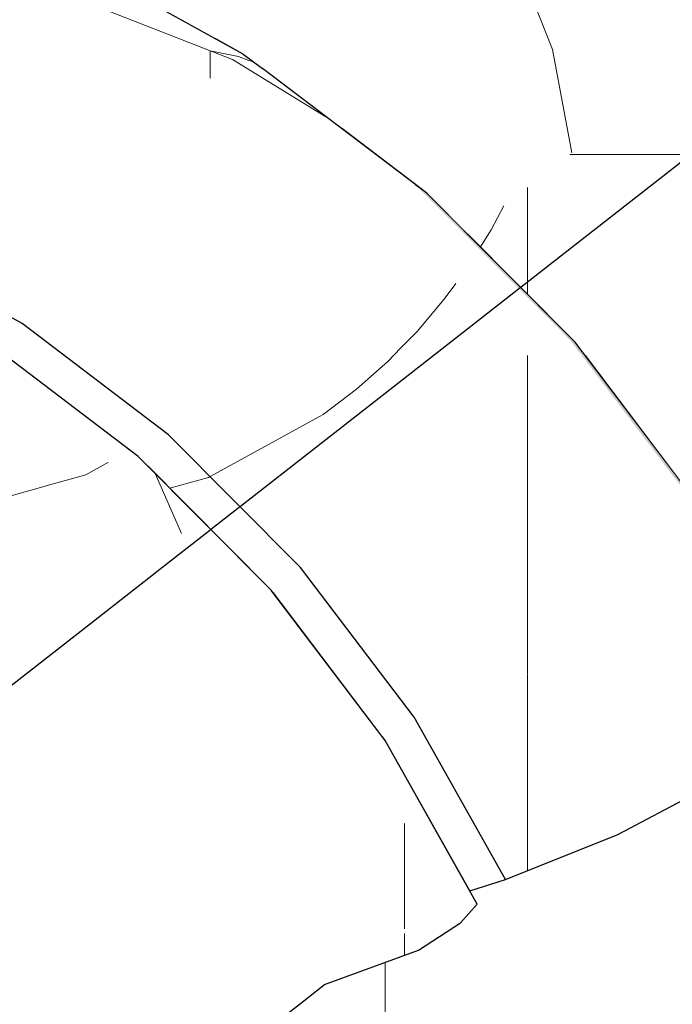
# Model space of a CAD drawing. Header units: millimetres. Extents: x -36478 to 31050, y -14815 to 11827.
# Tile 208 of 256: x -16111 to -16041, y 9457 to 9564. Entities that reach past the tile are written whole.
import ezdxf

# ---------------------------------------------------------------- set-up
doc = ezdxf.new("R2010")
doc.units = ezdxf.units.MM
doc.header["$MEASUREMENT"] = 0
doc.linetypes.add('Wipeout_Contour', pattern=[1000, 0, -1000])
for name, color, linetype in [('Nové_Konstrukce - krov', 7, 'Continuous'), ('Nové_Konstrukce - střechy a skořepiny', 7, 'Continuous'), ('Nové_Výplně - Povrchové', 7, 'Continuous')]:
    doc.layers.add(name, color=color, linetype=linetype)

# ---------------------------------------------------------------- blocks, each defined once
blk = doc.blocks.new('*X13')
at = {"layer": 'Nové_Výplně - Povrchové', "color": 21, "linetype": 'Continuous', "lineweight": 20, "true_color": 0xffaaaa}
for p, q in [((-16071.72, 9523.56), (-16071.72, 9481.83)), ((-16078.39, 9514.49), (-16071.72, 9520.18)), ((-16047.71, 9520.18), (-16071.72, 9520.18)), ((-16023.69, 9520.18), (-16047.71, 9520.18)), ((-16087.7, 9509.62), (-16078.39, 9514.49)), ((-16090.9, 9508.56), (-16087.7, 9509.62)), ((-16071.72, 9481.6), (-16071.72, 9418.73))]:
    blk.add_line(p, q, dxfattribs=at)
blk = doc.blocks.new('výplň_6_1', base_point=(0, 0))
at = {"layer": 'Nové_Výplně - Povrchové', "color": 21, "linetype": 'Continuous', "lineweight": 20, "true_color": 0xffaaaa}
blk.add_blockref('*X13', (0, 0), dxfattribs=at)
blk = doc.blocks.new('výplň_1072_1', base_point=(0, 0))
at = {"color": 254, "linetype": 'Wipeout_Contour', "lineweight": 0, "ltscale": 74508.837586}
blk.add_wipeout([(-15922.74, 9626.67), (-16050, 9527.7), (-16038.84, 9512.97), (-15911.59, 9611.94)], dxfattribs=at).dxf.layer = 'Nové_Výplně - Povrchové'
blk = doc.blocks.new('výplň_1075_1', base_point=(0, 0))
at = {"color": 254, "linetype": 'Wipeout_Contour', "lineweight": 0, "ltscale": 74786.392287}
blk.add_wipeout([(-15981.38, 9664.96), (-16103.88, 9569.68), (-16090.21, 9562.13), (-15965.49, 9659.14)], dxfattribs=at).dxf.layer = 'Nové_Výplně - Povrchové'
blk = doc.blocks.new('výplň_1076_1', base_point=(0, 0))
at = {"color": 254, "linetype": 'Wipeout_Contour', "lineweight": 0, "ltscale": 112143.111869}
blk.add_wipeout([(-15965.49, 9659.14), (-16090.21, 9562.13), (-16087.13, 9560.43), (-16085.05, 9558.88), (-16076.46, 9552.36), (-15950.11, 9650.64)], dxfattribs=at).dxf.layer = 'Nové_Výplně - Povrchové'
blk = doc.blocks.new('*X2155')
at = {"layer": 'Nové_Výplně - Povrchové', "color": 21, "linetype": 'Continuous', "lineweight": 20, "true_color": 0xffaaaa}
for p, q in [((-16002.93, 9609.55), (-15986.04, 9600.56)), ((-16034.22, 9585.22), (-16017.33, 9576.23)), ((-16053.54, 9560.93), (-16056.34, 9568.01)), ((-16051.43, 9549.7), (-16053.54, 9560.93))]:
    blk.add_line(p, q, dxfattribs=at)
blk = doc.blocks.new('výplň_1077_1', base_point=(0, 0))
at = {"color": 254, "linetype": 'Wipeout_Contour', "lineweight": 0, "ltscale": 93337.917859}
blk.add_wipeout([(-15950.11, 9650.64), (-16076.46, 9552.36), (-16067.19, 9545.31), (-16062.77, 9540.88), (-15935.71, 9639.7)], dxfattribs=at).dxf.layer = 'Nové_Výplně - Povrchové'
at = {"layer": 'Nové_Výplně - Povrchové', "color": 21, "linetype": 'Continuous', "lineweight": 20, "true_color": 0xffaaaa}
blk.add_blockref('*X2155', (0, 0), dxfattribs=at)
blk = doc.blocks.new('*X2157')
at = {"layer": 'Nové_Výplně - Povrchové', "color": 21, "linetype": 'Continuous', "lineweight": 20, "true_color": 0xffaaaa}
for p, q in [((-16008.23, 9583.3), (-16008.23, 9560.18)), ((-16051.66, 9549.53), (-16032.25, 9549.53)), ((-16032.25, 9549.53), (-16021.93, 9549.53)), ((-16056.27, 9545.94), (-16056.27, 9534.35)), ((-16058.83, 9543.94), (-16060.21, 9541.32)), ((-16060.21, 9541.32), (-16061.37, 9539.47))]:
    blk.add_line(p, q, dxfattribs=at)
blk = doc.blocks.new('výplň_1078_1', base_point=(0, 0))
at = {"color": 254, "linetype": 'Wipeout_Contour', "lineweight": 0, "ltscale": 93244.654275}
blk.add_wipeout([(-15935.71, 9639.7), (-16062.77, 9540.88), (-16051.08, 9529.14), (-16050, 9527.7), (-15922.74, 9626.67)], dxfattribs=at).dxf.layer = 'Nové_Výplně - Povrchové'
at = {"layer": 'Nové_Výplně - Povrchové', "color": 21, "linetype": 'Continuous', "lineweight": 20, "true_color": 0xffaaaa}
blk.add_blockref('*X2157', (0, 0), dxfattribs=at)
blk = doc.blocks.new('výplň_1108_1', base_point=(0, 0))
at = {"color": 254, "linetype": 'Wipeout_Contour', "lineweight": 0, "ltscale": 93275.176614}
blk.add_wipeout([(-16068.58, 9488.37), (-16072.1, 9486.33), (-16071.72, 9485.83), (-16062.52, 9469.48), (-16058.64, 9470.71)], dxfattribs=at).dxf.layer = 'Nové_Výplně - Povrchové'
blk = doc.blocks.new('výplň_1110_1', base_point=(0, 0))
at = {"color": 254, "linetype": 'Wipeout_Contour', "lineweight": 0, "ltscale": 74550.873653}
blk.add_wipeout([(-16036.25, 9481.01), (-16028.65, 9486.11), (-16040.52, 9507.21), (-16047.92, 9501.75)], dxfattribs=at).dxf.layer = 'Nové_Výplně - Povrchové'
blk = doc.blocks.new('*X2225')
at = {"layer": 'Nové_Výplně - Povrchové', "color": 21, "linetype": 'Continuous', "lineweight": 20, "true_color": 0xffaaaa}
blk.add_line((-16056.27, 9493.04), (-16056.27, 9471.66), dxfattribs=at)
blk = doc.blocks.new('výplň_1112_1', base_point=(0, 0))
at = {"color": 254, "linetype": 'Wipeout_Contour', "lineweight": 0, "ltscale": 74594.327847}
blk.add_wipeout([(-16068.58, 9488.37), (-16058.64, 9470.71), (-16046.45, 9475.61), (-16057.51, 9495.25)], dxfattribs=at).dxf.layer = 'Nové_Výplně - Povrchové'
at = {"layer": 'Nové_Výplně - Povrchové', "color": 21, "linetype": 'Continuous', "lineweight": 20, "true_color": 0xffaaaa}
blk.add_blockref('*X2225', (0, 0), dxfattribs=at)
blk = doc.blocks.new('*X2227')
at = {"layer": 'Nové_Výplně - Povrchové', "color": 21, "linetype": 'Continuous', "lineweight": 20, "true_color": 0xffaaaa}
blk.add_line((-16056.27, 9496.1), (-16056.27, 9493.04), dxfattribs=at)
blk = doc.blocks.new('výplň_1113_1', base_point=(0, 0))
at = {"color": 254, "linetype": 'Wipeout_Contour', "lineweight": 0, "ltscale": 74569.354597}
blk.add_wipeout([(-16046.45, 9475.61), (-16036.25, 9481.01), (-16047.92, 9501.75), (-16057.51, 9495.25)], dxfattribs=at).dxf.layer = 'Nové_Výplně - Povrchové'
at = {"layer": 'Nové_Výplně - Povrchové', "color": 21, "linetype": 'Continuous', "lineweight": 20, "true_color": 0xffaaaa}
blk.add_blockref('*X2227', (0, 0), dxfattribs=at)
blk = doc.blocks.new('*X2229')
at = {"layer": 'Nové_Výplně - Povrchové', "color": 21, "linetype": 'Continuous', "lineweight": 20, "true_color": 0xffaaaa}
blk.add_line((-16056.27, 9525.82), (-16056.27, 9512.77), dxfattribs=at)
blk = doc.blocks.new('výplň_1114_1', base_point=(0, 0))
at = {"color": 254, "linetype": 'Wipeout_Contour', "lineweight": 0, "ltscale": 74637.226094}
blk.add_wipeout([(-16062.4, 9520.87), (-16047.92, 9501.75), (-16040.52, 9507.21), (-16055.24, 9526.64)], dxfattribs=at).dxf.layer = 'Nové_Výplně - Povrchové'
at = {"layer": 'Nové_Výplně - Povrchové', "color": 21, "linetype": 'Continuous', "lineweight": 20, "true_color": 0xffaaaa}
blk.add_blockref('*X2229', (0, 0), dxfattribs=at)
blk = doc.blocks.new('*X2231')
at = {"layer": 'Nové_Výplně - Povrchové', "linetype": 'Continuous', "lineweight": 20, "true_color": 0xffaaaa}
blk.add_hatch(color=21, dxfattribs=at).paths.add_polyline_path([(-16067.19, 9545.31), (-16068.43, 9546.22), (-16051.58, 9529.3), (-16051.08, 9529.14)])
blk = doc.blocks.new('výplň_1115_1', base_point=(0, 0))
at = {"color": 254, "linetype": 'Wipeout_Contour', "lineweight": 0, "ltscale": 74712.64882}
blk.add_wipeout([(-16067.19, 9545.31), (-16068.43, 9546.22), (-16051.58, 9529.3), (-16051.08, 9529.14)], dxfattribs=at).dxf.layer = 'Nové_Výplně - Povrchové'
at = {"layer": 'Nové_Výplně - Povrchové', "color": 21, "linetype": 'Continuous', "lineweight": 20, "true_color": 0xffaaaa}
blk.add_blockref('*X2231', (0, 0), dxfattribs=at)
blk = doc.blocks.new('*X2233')
at = {"layer": 'Nové_Výplně - Povrchové', "linetype": 'Continuous', "lineweight": 20, "true_color": 0xffaaaa}
blk.add_hatch(color=21, dxfattribs=at).paths.add_polyline_path([(-16037.09, 9510.16), (-16037.24, 9510.85), (-16051.08, 9529.14), (-16051.58, 9529.3)])
blk = doc.blocks.new('výplň_1116_1', base_point=(0, 0))
at = {"color": 254, "linetype": 'Wipeout_Contour', "lineweight": 0, "ltscale": 74623.97108}
blk.add_wipeout([(-16037.09, 9510.16), (-16037.24, 9510.85), (-16051.08, 9529.14), (-16051.58, 9529.3)], dxfattribs=at).dxf.layer = 'Nové_Výplně - Povrchové'
at = {"layer": 'Nové_Výplně - Povrchové', "color": 21, "linetype": 'Continuous', "lineweight": 20, "true_color": 0xffaaaa}
blk.add_blockref('*X2233', (0, 0), dxfattribs=at)
blk = doc.blocks.new('*X2235')
at = {"layer": 'Nové_Výplně - Povrchové', "linetype": 'Continuous', "lineweight": 20, "true_color": 0xffaaaa}
blk.add_hatch(color=21, dxfattribs=at).paths.add_polyline_path([(-16067.19, 9545.31), (-16085.05, 9558.88), (-16087.13, 9560.43), (-16068.43, 9546.22)])
blk = doc.blocks.new('výplň_1117_1', base_point=(0, 0))
at = {"color": 254, "linetype": 'Wipeout_Contour', "lineweight": 0, "ltscale": 74803.50602}
blk.add_wipeout([(-16067.19, 9545.31), (-16085.05, 9558.88), (-16087.13, 9560.43), (-16068.43, 9546.22)], dxfattribs=at).dxf.layer = 'Nové_Výplně - Povrchové'
at = {"layer": 'Nové_Výplně - Povrchové', "color": 21, "linetype": 'Continuous', "lineweight": 20, "true_color": 0xffaaaa}
blk.add_blockref('*X2235', (0, 0), dxfattribs=at)
blk = doc.blocks.new('výplň_1118_1', base_point=(0, 0))
at = {"color": 254, "linetype": 'Wipeout_Contour', "lineweight": 0, "ltscale": 74627.222717}
blk.add_wipeout([(-16040.52, 9507.21), (-16037.09, 9510.16), (-16051.58, 9529.3), (-16055.24, 9526.64)], dxfattribs=at).dxf.layer = 'Nové_Výplně - Povrchové'
blk = doc.blocks.new('*X2239')
at = {"layer": 'Nové_Výplně - Povrchové', "color": 21, "linetype": 'Continuous', "lineweight": 20, "true_color": 0xffaaaa}
for p, q in [((-16088.29, 9559.84), (-16078.15, 9553.6)), ((-16087.64, 9560.17), (-16086.54, 9559.75)), ((-16086.54, 9559.75), (-16086.02, 9559.58)), ((-16090.72, 9558.59), (-16090.72, 9557.78))]:
    blk.add_line(p, q, dxfattribs=at)
blk = doc.blocks.new('výplň_1119_1', base_point=(0, 0))
at = {"color": 254, "linetype": 'Wipeout_Contour', "lineweight": 0, "ltscale": 74812.307591}
blk.add_wipeout([(-16068.43, 9546.22), (-16087.13, 9560.43), (-16091.35, 9558.27), (-16072.36, 9543.84)], dxfattribs=at).dxf.layer = 'Nové_Výplně - Povrchové'
at = {"layer": 'Nové_Výplně - Povrchové', "color": 21, "linetype": 'Continuous', "lineweight": 20, "true_color": 0xffaaaa}
blk.add_blockref('*X2239', (0, 0), dxfattribs=at)
blk = doc.blocks.new('výplň_1120_1', base_point=(0, 0))
at = {"color": 254, "linetype": 'Wipeout_Contour', "lineweight": 0, "ltscale": 74718.651664}
blk.add_wipeout([(-16051.58, 9529.3), (-16068.43, 9546.22), (-16072.36, 9543.84), (-16055.24, 9526.64)], dxfattribs=at).dxf.layer = 'Nové_Výplně - Povrchové'
blk = doc.blocks.new('výplň_1149_1', base_point=(0, 0))
at = {"color": 254, "linetype": 'Wipeout_Contour', "lineweight": 0, "ltscale": 74684.396641}
blk.add_wipeout([(-16080.91, 9504.65), (-16083.87, 9501.88), (-16072.1, 9486.33), (-16068.58, 9488.37)], dxfattribs=at).dxf.layer = 'Nové_Výplně - Povrchové'
blk = doc.blocks.new('*X2301')
at = {"layer": 'Nové_Výplně - Povrchové', "color": 21, "linetype": 'Continuous', "lineweight": 20, "true_color": 0xffaaaa}
blk.add_line((-16056.27, 9512.77), (-16056.27, 9496.1), dxfattribs=at)
blk = doc.blocks.new('výplň_1150_1', base_point=(0, 0))
at = {"color": 254, "linetype": 'Wipeout_Contour', "lineweight": 0, "ltscale": 74652.69996}
blk.add_wipeout([(-16057.51, 9495.25), (-16047.92, 9501.75), (-16062.4, 9520.87), (-16071.22, 9513.36)], dxfattribs=at).dxf.layer = 'Nové_Výplně - Povrchové'
at = {"layer": 'Nové_Výplně - Povrchové', "color": 21, "linetype": 'Continuous', "lineweight": 20, "true_color": 0xffaaaa}
blk.add_blockref('*X2301', (0, 0), dxfattribs=at)
blk = doc.blocks.new('výplň_1151_1', base_point=(0, 0))
at = {"color": 254, "linetype": 'Wipeout_Contour', "lineweight": 0, "ltscale": 74671.299067}
blk.add_wipeout([(-16068.58, 9488.37), (-16057.51, 9495.25), (-16071.22, 9513.36), (-16080.91, 9504.65)], dxfattribs=at).dxf.layer = 'Nové_Výplně - Povrchové'
blk = doc.blocks.new('*X2305')
at = {"layer": 'Nové_Výplně - Povrchové', "color": 21, "linetype": 'Continuous', "lineweight": 20, "true_color": 0xffaaaa}
for p, q in [((-16090.9, 9514.43), (-16095.1, 9513.24)), ((-16090.74, 9514.52), (-16090.9, 9514.43))]:
    blk.add_line(p, q, dxfattribs=at)
blk = doc.blocks.new('výplň_1152_1', base_point=(0, 0))
at = {"color": 254, "linetype": 'Wipeout_Contour', "lineweight": 0, "ltscale": 93441.120764}
blk.add_wipeout([(-16095.25, 9519.05), (-16097.53, 9515.68), (-16084.13, 9502.22), (-16083.87, 9501.88), (-16080.91, 9504.65)], dxfattribs=at).dxf.layer = 'Nové_Výplně - Povrchové'
at = {"layer": 'Nové_Výplně - Povrchové', "color": 21, "linetype": 'Continuous', "lineweight": 20, "true_color": 0xffaaaa}
blk.add_blockref('*X2305', (0, 0), dxfattribs=at)
blk = doc.blocks.new('výplň_1153_1', base_point=(0, 0))
at = {"color": 254, "linetype": 'Wipeout_Contour', "lineweight": 0, "ltscale": 93538.242277}
blk.add_wipeout([(-16111.16, 9531.14), (-16112.66, 9527.43), (-16098.55, 9516.71), (-16097.53, 9515.68), (-16095.25, 9519.05)], dxfattribs=at).dxf.layer = 'Nové_Výplně - Povrchové'
blk = doc.blocks.new('*X2309')
at = {"layer": 'Nové_Výplně - Povrchové', "color": 21, "linetype": 'Continuous', "lineweight": 20, "true_color": 0xffaaaa}
blk.add_line((-16078.87, 9521.04), (-16090.74, 9514.52), dxfattribs=at)
blk = doc.blocks.new('výplň_1154_1', base_point=(0, 0))
at = {"color": 254, "linetype": 'Wipeout_Contour', "lineweight": 0, "ltscale": 74752.759951}
blk.add_wipeout([(-16080.91, 9504.65), (-16071.22, 9513.36), (-16087.17, 9529.37), (-16095.25, 9519.05)], dxfattribs=at).dxf.layer = 'Nové_Výplně - Povrchové'
at = {"layer": 'Nové_Výplně - Povrchové', "color": 21, "linetype": 'Continuous', "lineweight": 20, "true_color": 0xffaaaa}
blk.add_blockref('*X2309', (0, 0), dxfattribs=at)
blk = doc.blocks.new('*X2311')
at = {"layer": 'Nové_Výplně - Povrchové', "color": 21, "linetype": 'Continuous', "lineweight": 20, "true_color": 0xffaaaa}
for p, q in [((-16064.05, 9535.49), (-16065.3, 9533.78)), ((-16065.3, 9533.78), (-16068.24, 9530.3)), ((-16068.24, 9530.3), (-16070, 9528.5)), ((-16056.27, 9527.67), (-16056.27, 9525.82))]:
    blk.add_line(p, q, dxfattribs=at)
blk = doc.blocks.new('výplň_1155_1', base_point=(0, 0))
at = {"color": 254, "linetype": 'Wipeout_Contour', "lineweight": 0, "ltscale": 74728.600553}
blk.add_wipeout([(-16062.4, 9520.87), (-16055.24, 9526.64), (-16072.36, 9543.84), (-16079.23, 9537.78)], dxfattribs=at).dxf.layer = 'Nové_Výplně - Povrchové'
at = {"layer": 'Nové_Výplně - Povrchové', "color": 21, "linetype": 'Continuous', "lineweight": 20, "true_color": 0xffaaaa}
blk.add_blockref('*X2311', (0, 0), dxfattribs=at)
blk = doc.blocks.new('*X2313')
at = {"layer": 'Nové_Výplně - Povrchové', "color": 21, "linetype": 'Continuous', "lineweight": 20, "true_color": 0xffaaaa}
for p, q in [((-16070, 9528.5), (-16071.43, 9527.04)), ((-16071.43, 9527.04), (-16074.84, 9524.02)), ((-16074.84, 9524.02), (-16078.46, 9521.26)), ((-16078.46, 9521.26), (-16078.87, 9521.04))]:
    blk.add_line(p, q, dxfattribs=at)
blk = doc.blocks.new('výplň_1156_1', base_point=(0, 0))
at = {"color": 254, "linetype": 'Wipeout_Contour', "lineweight": 0, "ltscale": 74740.899575}
blk.add_wipeout([(-16071.22, 9513.36), (-16062.4, 9520.87), (-16079.23, 9537.78), (-16087.17, 9529.37)], dxfattribs=at).dxf.layer = 'Nové_Výplně - Povrchové'
at = {"layer": 'Nové_Výplně - Povrchové', "color": 21, "linetype": 'Continuous', "lineweight": 20, "true_color": 0xffaaaa}
blk.add_blockref('*X2313', (0, 0), dxfattribs=at)
blk = doc.blocks.new('výplň_1157_1', base_point=(0, 0))
at = {"color": 254, "linetype": 'Wipeout_Contour', "lineweight": 0, "ltscale": 74836.223181}
blk.add_wipeout([(-16104.86, 9542.81), (-16111.16, 9531.14), (-16095.25, 9519.05), (-16087.17, 9529.37)], dxfattribs=at).dxf.layer = 'Nové_Výplně - Povrchové'
blk = doc.blocks.new('výplň_1159_1', base_point=(0, 0))
at = {"color": 254, "linetype": 'Wipeout_Contour', "lineweight": 0, "ltscale": 93635.224605}
blk.add_wipeout([(-16128.15, 9540.54), (-16128.88, 9536.78), (-16114.56, 9528.87), (-16112.66, 9527.43), (-16111.16, 9531.14)], dxfattribs=at).dxf.layer = 'Nové_Výplně - Povrchové'
blk = doc.blocks.new('*X2321')
at = {"layer": 'Nové_Výplně - Povrchové', "color": 21, "linetype": 'Continuous', "lineweight": 20, "true_color": 0xffaaaa}
blk.add_line((-16112.58, 9568.52), (-16108.53, 9567.77), dxfattribs=at)
blk = doc.blocks.new('výplň_1160_1', base_point=(0, 0))
at = {"color": 254, "linetype": 'Wipeout_Contour', "lineweight": 0, "ltscale": 74915.188452}
blk.add_wipeout([(-16097.92, 9551.97), (-16091.35, 9558.27), (-16111.65, 9569.49), (-16117.87, 9563.01)], dxfattribs=at).dxf.layer = 'Nové_Výplně - Povrchové'
at = {"layer": 'Nové_Výplně - Povrchové', "color": 21, "linetype": 'Continuous', "lineweight": 20, "true_color": 0xffaaaa}
blk.add_blockref('*X2321', (0, 0), dxfattribs=at)
blk = doc.blocks.new('výplň_1161_1', base_point=(0, 0))
at = {"color": 254, "linetype": 'Wipeout_Contour', "lineweight": 0, "ltscale": 74822.205723}
blk.add_wipeout([(-16079.23, 9537.78), (-16072.36, 9543.84), (-16091.35, 9558.27), (-16097.92, 9551.97)], dxfattribs=at).dxf.layer = 'Nové_Výplně - Povrchové'
blk = doc.blocks.new('výplň_1162_1', base_point=(0, 0))
at = {"color": 254, "linetype": 'Wipeout_Contour', "lineweight": 0, "ltscale": 74919.145404}
blk.add_wipeout([(-16111.16, 9531.14), (-16104.86, 9542.81), (-16123.76, 9553.27), (-16128.15, 9540.54)], dxfattribs=at).dxf.layer = 'Nové_Výplně - Povrchové'
blk = doc.blocks.new('výplň_1163_1', base_point=(0, 0))
at = {"color": 254, "linetype": 'Wipeout_Contour', "lineweight": 0, "ltscale": 74831.259493}
blk.add_wipeout([(-16087.17, 9529.37), (-16079.23, 9537.78), (-16097.92, 9551.97), (-16104.86, 9542.81)], dxfattribs=at).dxf.layer = 'Nové_Výplně - Povrchové'
blk = doc.blocks.new('výplň_1165_1', base_point=(0, 0))
at = {"color": 254, "linetype": 'Wipeout_Contour', "lineweight": 0, "ltscale": 74921.025752}
blk.add_wipeout([(-16104.86, 9542.81), (-16097.92, 9551.97), (-16117.87, 9563.01), (-16123.76, 9553.27)], dxfattribs=at).dxf.layer = 'Nové_Výplně - Povrchové'
blk = doc.blocks.new('*X2333')
at = {"layer": 'Nové_Výplně - Povrchové', "color": 21, "linetype": 'Continuous', "lineweight": 20, "true_color": 0xffaaaa}
for p, q in [((-16108.53, 9567.77), (-16088.29, 9559.84)), ((-16090.72, 9560.79), (-16087.64, 9560.17)), ((-16090.72, 9560.79), (-16090.72, 9558.59))]:
    blk.add_line(p, q, dxfattribs=at)
blk = doc.blocks.new('výplň_1166_1', base_point=(0, 0))
at = {"color": 254, "linetype": 'Wipeout_Contour', "lineweight": 0, "ltscale": 74905.33578}
blk.add_wipeout([(-16087.13, 9560.43), (-16107.11, 9571.47), (-16111.65, 9569.49), (-16091.35, 9558.27)], dxfattribs=at).dxf.layer = 'Nové_Výplně - Povrchové'
at = {"layer": 'Nové_Výplně - Povrchové', "color": 21, "linetype": 'Continuous', "lineweight": 20, "true_color": 0xffaaaa}
blk.add_blockref('*X2333', (0, 0), dxfattribs=at)
blk = doc.blocks.new('výplň_1172_1', base_point=(0, 0))
at = {"color": 254, "linetype": 'Wipeout_Contour', "lineweight": 0, "ltscale": 74652.161957}
blk.add_wipeout([(-16080.93, 9457.25), (-16078.3, 9459.3), (-16087.3, 9475.28), (-16089.93, 9473.23)], dxfattribs=at).dxf.layer = 'Nové_Výplně - Povrchové'
blk = doc.blocks.new('*X2347')
at = {"layer": 'Nové_Výplně - Povrchové', "color": 21, "linetype": 'Continuous', "lineweight": 20, "true_color": 0xffaaaa}
for p, q in [((-16069.61, 9465.71), (-16069.61, 9465.35)), ((-16069.61, 9464.85), (-16069.61, 9462.48))]:
    blk.add_line(p, q, dxfattribs=at)
blk = doc.blocks.new('výplň_1173_1', base_point=(0, 0))
at = {"color": 254, "linetype": 'Wipeout_Contour', "lineweight": 0, "ltscale": 74637.621626}
blk.add_wipeout([(-16078.12, 9480.83), (-16087.3, 9475.28), (-16078.3, 9459.3), (-16068.1, 9463.03)], dxfattribs=at).dxf.layer = 'Nové_Výplně - Povrchové'
at = {"layer": 'Nové_Výplně - Povrchové', "color": 21, "linetype": 'Continuous', "lineweight": 20, "true_color": 0xffaaaa}
blk.add_blockref('*X2347', (0, 0), dxfattribs=at)
blk = doc.blocks.new('*X2349')
at = {"layer": 'Nové_Výplně - Povrchové', "color": 21, "linetype": 'Continuous', "lineweight": 20, "true_color": 0xffaaaa}
blk.add_line((-16069.61, 9476.84), (-16069.61, 9465.71), dxfattribs=at)
blk = doc.blocks.new('výplň_1174_1', base_point=(0, 0))
at = {"color": 254, "linetype": 'Wipeout_Contour', "lineweight": 0, "ltscale": 74621.116616}
blk.add_wipeout([(-16068.1, 9463.03), (-16063.53, 9466.03), (-16073.68, 9484.08), (-16078.12, 9480.83)], dxfattribs=at).dxf.layer = 'Nové_Výplně - Povrchové'
at = {"layer": 'Nové_Výplně - Povrchové', "color": 21, "linetype": 'Continuous', "lineweight": 20, "true_color": 0xffaaaa}
blk.add_blockref('*X2349', (0, 0), dxfattribs=at)
blk = doc.blocks.new('výplň_1175_1', base_point=(0, 0))
at = {"color": 254, "linetype": 'Wipeout_Contour', "lineweight": 0, "ltscale": 74615.225725}
blk.add_wipeout([(-16063.53, 9466.03), (-16061.71, 9468.05), (-16071.72, 9485.83), (-16073.68, 9484.08)], dxfattribs=at).dxf.layer = 'Nové_Výplně - Povrchové'
blk = doc.blocks.new('výplň_1176_1', base_point=(0, 0))
at = {"color": 254, "linetype": 'Wipeout_Contour', "lineweight": 0, "ltscale": 74689.099979}
blk.add_wipeout([(-16084.13, 9502.22), (-16086.27, 9500.7), (-16073.68, 9484.08), (-16071.72, 9485.83)], dxfattribs=at).dxf.layer = 'Nové_Výplně - Povrchové'
blk = doc.blocks.new('výplň_1190_1', base_point=(0, 0))
at = {"color": 254, "linetype": 'Wipeout_Contour', "lineweight": 0, "ltscale": 74695.035209}
blk.add_wipeout([(-16078.12, 9480.83), (-16073.68, 9484.08), (-16086.27, 9500.7), (-16090.54, 9497.24)], dxfattribs=at).dxf.layer = 'Nové_Výplně - Povrchové'
blk = doc.blocks.new('výplň_1191_1', base_point=(0, 0))
at = {"color": 254, "linetype": 'Wipeout_Contour', "lineweight": 0, "ltscale": 74718.057282}
blk.add_wipeout([(-16087.3, 9475.28), (-16098.46, 9490.01), (-16101.09, 9487.96), (-16089.93, 9473.23)], dxfattribs=at).dxf.layer = 'Nové_Výplně - Povrchové'
blk = doc.blocks.new('výplň_1192_1', base_point=(0, 0))
at = {"color": 254, "linetype": 'Wipeout_Contour', "lineweight": 0, "ltscale": 74707.278355}
blk.add_wipeout([(-16087.3, 9475.28), (-16078.12, 9480.83), (-16090.54, 9497.24), (-16098.46, 9490.01)], dxfattribs=at).dxf.layer = 'Nové_Výplně - Povrchové'
blk = doc.blocks.new('výplň_1193_1', base_point=(0, 0))
at = {"color": 254, "linetype": 'Wipeout_Contour', "lineweight": 0, "ltscale": 93503.205547}
blk.add_wipeout([(-16089.93, 9473.23), (-16217.18, 9374.26), (-16215.58, 9372.14), (-16207.9, 9358.5), (-16080.93, 9457.25)], dxfattribs=at).dxf.layer = 'Nové_Výplně - Povrchové'
blk = doc.blocks.new('výplň_1194_1', base_point=(0, 0))
at = {"color": 254, "linetype": 'Wipeout_Contour', "lineweight": 0, "ltscale": 74840.53904}
blk.add_wipeout([(-16101.09, 9487.96), (-16228.34, 9388.99), (-16217.18, 9374.26), (-16089.93, 9473.23)], dxfattribs=at).dxf.layer = 'Nové_Výplně - Povrchové'
blk = doc.blocks.new('výplň_1195_1', base_point=(0, 0))
at = {"color": 254, "linetype": 'Wipeout_Contour', "lineweight": 0, "ltscale": 74787.810611}
blk.add_wipeout([(-16101.09, 9487.96), (-16098.46, 9490.01), (-16111.43, 9503.04), (-16114.06, 9500.99)], dxfattribs=at).dxf.layer = 'Nové_Výplně - Povrchové'
blk = doc.blocks.new('výplň_1199_1', base_point=(0, 0))
at = {"color": 254, "linetype": 'Wipeout_Contour', "lineweight": 0, "ltscale": 93659.816212}
blk.add_wipeout([(-16114.06, 9500.99), (-16241.11, 9402.17), (-16229.43, 9390.43), (-16228.34, 9388.99), (-16101.09, 9487.96)], dxfattribs=at).dxf.layer = 'Nové_Výplně - Povrchové'
blk = doc.blocks.new('*X2405')
at = {"layer": 'Nové_Výplně - Povrchové', "color": 21, "linetype": 'Continuous', "lineweight": 20, "true_color": 0xffaaaa}
blk.add_line((-16093.86, 9508.33), (-16096.69, 9514.84), dxfattribs=at)
blk = doc.blocks.new('výplň_1202_1', base_point=(0, 0))
at = {"color": 254, "linetype": 'Wipeout_Contour', "lineweight": 0, "ltscale": 74767.28899}
blk.add_wipeout([(-16086.27, 9500.7), (-16084.13, 9502.22), (-16098.55, 9516.71), (-16100.92, 9515.41)], dxfattribs=at).dxf.layer = 'Nové_Výplně - Povrchové'
at = {"layer": 'Nové_Výplně - Povrchové', "color": 21, "linetype": 'Continuous', "lineweight": 20, "true_color": 0xffaaaa}
blk.add_blockref('*X2405', (0, 0), dxfattribs=at)
blk = doc.blocks.new('výplň_1203_1', base_point=(0, 0))
at = {"color": 254, "linetype": 'Wipeout_Contour', "lineweight": 0, "ltscale": 74781.010772}
blk.add_wipeout([(-16098.46, 9490.01), (-16090.54, 9497.24), (-16104.99, 9511.75), (-16111.43, 9503.04)], dxfattribs=at).dxf.layer = 'Nové_Výplně - Povrchové'
blk = doc.blocks.new('výplň_1204_1', base_point=(0, 0))
at = {"color": 254, "linetype": 'Wipeout_Contour', "lineweight": 0, "ltscale": 74773.274062}
blk.add_wipeout([(-16090.54, 9497.24), (-16086.27, 9500.7), (-16100.92, 9515.41), (-16104.99, 9511.75)], dxfattribs=at).dxf.layer = 'Nové_Výplně - Povrchové'
blk = doc.blocks.new('*X2413')
at = {"layer": 'Nové_Výplně - Povrchové', "color": 21, "linetype": 'Continuous', "lineweight": 20, "true_color": 0xffaaaa}
for p, q in [((-16107.64, 9513.76), (-16117.91, 9510.85)), ((-16117.91, 9510.85), (-16121.48, 9510.68))]:
    blk.add_line(p, q, dxfattribs=at)
blk = doc.blocks.new('výplň_1206_1', base_point=(0, 0))
at = {"color": 254, "linetype": 'Wipeout_Contour', "lineweight": 0, "ltscale": 74856.568473}
blk.add_wipeout([(-16125.82, 9513.97), (-16111.43, 9503.04), (-16104.99, 9511.75), (-16121.03, 9523.93)], dxfattribs=at).dxf.layer = 'Nové_Výplně - Povrchové'
at = {"layer": 'Nové_Výplně - Povrchové', "color": 21, "linetype": 'Continuous', "lineweight": 20, "true_color": 0xffaaaa}
blk.add_blockref('*X2413', (0, 0), dxfattribs=at)
blk = doc.blocks.new('*X2415')
at = {"layer": 'Nové_Výplně - Povrchové', "color": 21, "linetype": 'Continuous', "lineweight": 20, "true_color": 0xffaaaa}
for p, q in [((-16101.79, 9516.07), (-16104.25, 9514.72)), ((-16104.25, 9514.72), (-16107.64, 9513.76))]:
    blk.add_line(p, q, dxfattribs=at)
blk = doc.blocks.new('výplň_1207_1', base_point=(0, 0))
at = {"color": 254, "linetype": 'Wipeout_Contour', "lineweight": 0, "ltscale": 74853.444908}
blk.add_wipeout([(-16121.03, 9523.93), (-16104.99, 9511.75), (-16100.92, 9515.41), (-16117.16, 9527.75)], dxfattribs=at).dxf.layer = 'Nové_Výplně - Povrchové'
at = {"layer": 'Nové_Výplně - Povrchové', "color": 21, "linetype": 'Continuous', "lineweight": 20, "true_color": 0xffaaaa}
blk.add_blockref('*X2415', (0, 0), dxfattribs=at)
blk = doc.blocks.new('výplň_1210_1', base_point=(0, 0))
at = {"color": 254, "linetype": 'Wipeout_Contour', "lineweight": 0, "ltscale": 74847.406111}
blk.add_wipeout([(-16098.55, 9516.71), (-16114.56, 9528.87), (-16117.16, 9527.75), (-16100.92, 9515.41)], dxfattribs=at).dxf.layer = 'Nové_Výplně - Povrchové'

msp = doc.modelspace()

# ---------------------------------------------------------------- block references
at = {"layer": 'Nové_Výplně - Povrchové', "color": 21, "linetype": 'Continuous', "lineweight": 20, "true_color": 0xffaaaa}
msp.add_blockref('výplň_6_1', (0, 0), dxfattribs=at)

# ---------------------------------------------------------------- next in the draw order: block references
for name in ['výplň_1072_1', 'výplň_1110_1', 'výplň_1108_1', 'výplň_1172_1']:
    msp.add_blockref(name, (0, 0), dxfattribs=at)

# ---------------------------------------------------------------- next in the draw order: block references
for name in ['výplň_1075_1', 'výplň_1112_1']:
    msp.add_blockref(name, (0, 0), dxfattribs=at)

# ---------------------------------------------------------------- next in the draw order: block references
for name in ['výplň_1076_1', 'výplň_1149_1', 'výplň_1113_1', 'výplň_1173_1']:
    msp.add_blockref(name, (0, 0), dxfattribs=at)

# ---------------------------------------------------------------- next in the draw order: linework, layer by layer
at = {"layer": 'Nové_Konstrukce - krov', "color": 1, "linetype": 'Continuous', "lineweight": 25}
for p, q in [((-16046.45, 9475.61), (-16036.25, 9481.01)), ((-16058.64, 9470.71), (-16046.45, 9475.61))]:
    msp.add_line(p, q, dxfattribs=at)

# ---------------------------------------------------------------- next in the draw order: block references
at = {"layer": 'Nové_Výplně - Povrchové', "color": 21, "linetype": 'Continuous', "lineweight": 20, "true_color": 0xffaaaa}
for name in ['výplň_1077_1', 'výplň_1114_1', 'výplň_1174_1']:
    msp.add_blockref(name, (0, 0), dxfattribs=at)

# ---------------------------------------------------------------- next in the draw order: linework, layer by layer
at = {"layer": 'Nové_Konstrukce - krov', "color": 1, "linetype": 'Continuous', "lineweight": 25}
msp.add_line((-16078.3, 9459.3), (-16068.1, 9463.03), dxfattribs=at)

# ---------------------------------------------------------------- next in the draw order: block references
at = {"layer": 'Nové_Výplně - Povrchové', "color": 21, "linetype": 'Continuous', "lineweight": 20, "true_color": 0xffaaaa}
for name in ['výplň_1078_1', 'výplň_1175_1']:
    msp.add_blockref(name, (0, 0), dxfattribs=at)

# ---------------------------------------------------------------- next in the draw order: linework, layer by layer
at = {"layer": 'Nové_Konstrukce - krov', "color": 1, "linetype": 'Continuous', "lineweight": 25}
for p, q in [((-16062.52, 9469.48), (-16058.64, 9470.71)), ((-16063.53, 9466.03), (-16061.71, 9468.05)), ((-16068.1, 9463.03), (-16063.53, 9466.03))]:
    msp.add_line(p, q, dxfattribs=at)

# ---------------------------------------------------------------- next in the draw order: block references
at = {"layer": 'Nové_Výplně - Povrchové', "color": 21, "linetype": 'Continuous', "lineweight": 20, "true_color": 0xffaaaa}
msp.add_blockref('výplň_1115_1', (0, 0), dxfattribs=at)

# ---------------------------------------------------------------- next in the draw order: block references
for name in ['výplň_1117_1', 'výplň_1116_1']:
    msp.add_blockref(name, (0, 0), dxfattribs=at)

# ---------------------------------------------------------------- next in the draw order: block references
for name in ['výplň_1119_1', 'výplň_1118_1']:
    msp.add_blockref(name, (0, 0), dxfattribs=at)

# ---------------------------------------------------------------- next in the draw order: block references
for name in ['výplň_1160_1', 'výplň_1120_1', 'výplň_1150_1']:
    msp.add_blockref(name, (0, 0), dxfattribs=at)

# ---------------------------------------------------------------- next in the draw order: linework, layer by layer
at = {"layer": 'Nové_Konstrukce - krov', "color": 1, "linetype": 'Continuous', "lineweight": 25}
msp.add_line((-16037.24, 9510.85), (-16051.08, 9529.14), dxfattribs=at)

# ---------------------------------------------------------------- next in the draw order: block references
at = {"layer": 'Nové_Výplně - Povrchové', "color": 21, "linetype": 'Continuous', "lineweight": 20, "true_color": 0xffaaaa}
msp.add_blockref('výplň_1151_1', (0, 0), dxfattribs=at)

# ---------------------------------------------------------------- next in the draw order: linework, layer by layer
at = {"layer": 'Nové_Konstrukce - krov', "color": 1, "linetype": 'Continuous', "lineweight": 25}
msp.add_line((-16058.64, 9470.71), (-16068.58, 9488.37), dxfattribs=at)

# ---------------------------------------------------------------- next in the draw order: block references
at = {"layer": 'Nové_Výplně - Povrchové', "color": 21, "linetype": 'Continuous', "lineweight": 20, "true_color": 0xffaaaa}
msp.add_blockref('výplň_1152_1', (0, 0), dxfattribs=at)

# ---------------------------------------------------------------- next in the draw order: block references
for name in ['výplň_1153_1', 'výplň_1176_1']:
    msp.add_blockref(name, (0, 0), dxfattribs=at)

# ---------------------------------------------------------------- next in the draw order: linework, layer by layer
at = {"layer": 'Nové_Konstrukce - krov', "color": 1, "linetype": 'Continuous', "lineweight": 25}
msp.add_line((-16061.71, 9468.05), (-16071.72, 9485.83), dxfattribs=at)

# ---------------------------------------------------------------- next in the draw order: block references
at = {"layer": 'Nové_Výplně - Povrchové', "color": 21, "linetype": 'Continuous', "lineweight": 20, "true_color": 0xffaaaa}
for name in ['výplň_1154_1', 'výplň_1190_1']:
    msp.add_blockref(name, (0, 0), dxfattribs=at)

# ---------------------------------------------------------------- next in the draw order: block references
for name in ['výplň_1155_1', 'výplň_1191_1']:
    msp.add_blockref(name, (0, 0), dxfattribs=at)

# ---------------------------------------------------------------- next in the draw order: block references
for name in ['výplň_1156_1', 'výplň_1192_1', 'výplň_1193_1']:
    msp.add_blockref(name, (0, 0), dxfattribs=at)

# ---------------------------------------------------------------- next in the draw order: linework, layer by layer
at = {"layer": 'Nové_Konstrukce - krov', "color": 1, "linetype": 'Continuous', "lineweight": 25}
for p, q in [((-16051.08, 9529.14), (-16067.19, 9545.31)), ((-16068.58, 9488.37), (-16080.91, 9504.65)), ((-16080.93, 9457.25), (-16078.3, 9459.3))]:
    msp.add_line(p, q, dxfattribs=at)

# ---------------------------------------------------------------- next in the draw order: block references
at = {"layer": 'Nové_Výplně - Povrchové', "color": 21, "linetype": 'Continuous', "lineweight": 20, "true_color": 0xffaaaa}
for name in ['výplň_1157_1', 'výplň_1194_1']:
    msp.add_blockref(name, (0, 0), dxfattribs=at)

# ---------------------------------------------------------------- next in the draw order: block references
for name in ['výplň_1161_1', 'výplň_1159_1', 'výplň_1195_1']:
    msp.add_blockref(name, (0, 0), dxfattribs=at)

# ---------------------------------------------------------------- next in the draw order: block references
for name in ['výplň_1162_1', 'výplň_1199_1']:
    msp.add_blockref(name, (0, 0), dxfattribs=at)

# ---------------------------------------------------------------- next in the draw order: linework, layer by layer
at = {"layer": 'Nové_Konstrukce - krov', "color": 1, "linetype": 'Continuous', "lineweight": 25}
for p, q in [((-16111.16, 9531.14), (-16128.15, 9540.54)), ((-16207.9, 9358.5), (-16080.93, 9457.25))]:
    msp.add_line(p, q, dxfattribs=at)

# ---------------------------------------------------------------- next in the draw order: block references
at = {"layer": 'Nové_Výplně - Povrchové', "color": 21, "linetype": 'Continuous', "lineweight": 20, "true_color": 0xffaaaa}
for name in ['výplň_1163_1', 'výplň_1202_1']:
    msp.add_blockref(name, (0, 0), dxfattribs=at)

# ---------------------------------------------------------------- next in the draw order: linework, layer by layer
at = {"layer": 'Nové_Konstrukce - krov', "color": 1, "linetype": 'Continuous', "lineweight": 25}
for p, q in [((-16067.19, 9545.31), (-16085.05, 9558.88)), ((-16071.72, 9485.83), (-16084.13, 9502.22))]:
    msp.add_line(p, q, dxfattribs=at)

# ---------------------------------------------------------------- next in the draw order: block references
at = {"layer": 'Nové_Výplně - Povrchové', "color": 21, "linetype": 'Continuous', "lineweight": 20, "true_color": 0xffaaaa}
for name in ['výplň_1165_1', 'výplň_1203_1']:
    msp.add_blockref(name, (0, 0), dxfattribs=at)

# ---------------------------------------------------------------- next in the draw order: block references
for name in ['výplň_1166_1', 'výplň_1204_1']:
    msp.add_blockref(name, (0, 0), dxfattribs=at)

# ---------------------------------------------------------------- next in the draw order: linework, layer by layer
at = {"layer": 'Nové_Konstrukce - krov', "color": 1, "linetype": 'Continuous', "lineweight": 25}
for p, q in [((-16087.13, 9560.43), (-16107.11, 9571.47)), ((-16087.13, 9560.43), (-16085.05, 9558.88)), ((-16080.91, 9504.65), (-16095.25, 9519.05))]:
    msp.add_line(p, q, dxfattribs=at)

# ---------------------------------------------------------------- next in the draw order: block references
at = {"layer": 'Nové_Výplně - Povrchové', "color": 21, "linetype": 'Continuous', "lineweight": 20, "true_color": 0xffaaaa}
msp.add_blockref('výplň_1206_1', (0, 0), dxfattribs=at)

# ---------------------------------------------------------------- next in the draw order: block references
msp.add_blockref('výplň_1207_1', (0, 0), dxfattribs=at)

# ---------------------------------------------------------------- next in the draw order: block references
msp.add_blockref('výplň_1210_1', (0, 0), dxfattribs=at)

# ---------------------------------------------------------------- next in the draw order: linework, layer by layer
at = {"layer": 'Nové_Konstrukce - krov', "color": 1, "linetype": 'Continuous', "lineweight": 25}
for p, q in [((-16095.25, 9519.05), (-16111.16, 9531.14)), ((-16098.55, 9516.71), (-16114.56, 9528.87)), ((-16084.13, 9502.22), (-16098.55, 9516.71))]:
    msp.add_line(p, q, dxfattribs=at)
at = {"layer": 'Nové_Konstrukce - střechy a skořepiny', "color": 1, "linetype": 'Continuous', "lineweight": 25}
msp.add_line((-14406.18, 10825.99), (-19182.71, 7090.83), dxfattribs=at)

doc.saveas('drawing.dxf')
